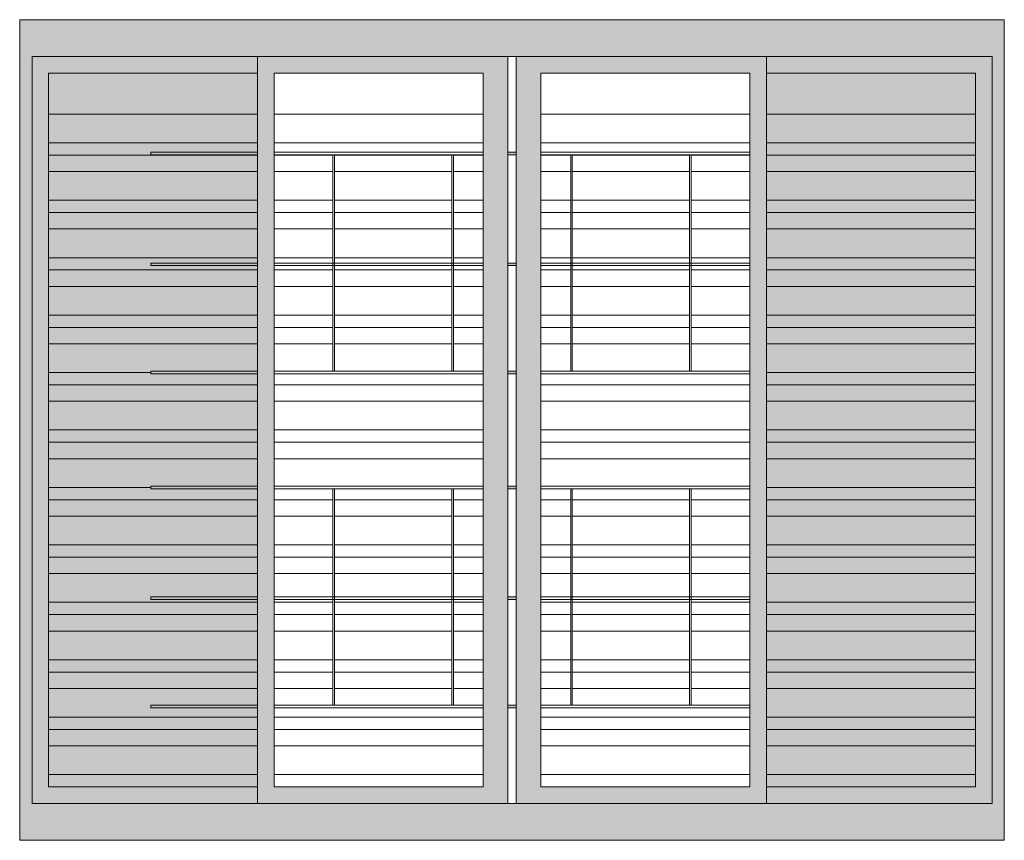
# Model space of a CAD drawing. Header units: metres. Extents: x -7.1 to 16.7, y -17.8 to 3.5.
# Tile 4 of 13: x 1 to 2.2, y 1.1 to 2.1. Entities that reach past the tile are written whole.
import ezdxf

# ---------------------------------------------------------------- set-up
doc = ezdxf.new("R2010")
doc.units = ezdxf.units.M
doc.layers.add('A-GLAZ', color=7, linetype='Continuous', lineweight=5)

# ---------------------------------------------------------------- blocks, each defined once
blk = doc.blocks.new('JANELA DE CORRE_2823862-J20')
at = {"layer": 'A-GLAZ', "true_color": 0xfffffe}
h = blk.add_hatch(color=7, dxfattribs=at)
h.paths.add_polyline_path([(-16.7788, 1.1), (-16.175, 1.1), (-16.175, 2.1), (-17.375, 2.1), (-17.375, 1.1), (-16.81, 1.1)])
h.paths.add_polyline_path([(-16.7788, 1.145), (-17.36, 1.145), (-17.36, 2.055), (-16.19, 2.055), (-16.19, 1.145), (-16.74, 1.145)])
for points in [[(-17.34, 1.145), (-17.085, 1.145), (-17.085, 1.165), (-17.34, 1.165), (-17.34, 2.035), (-17.085, 2.035), (-17.085, 2.055), (-17.36, 2.055), (-17.36, 1.145)], [(-16.21, 1.145), (-16.19, 1.145), (-16.19, 2.055), (-16.465, 2.055), (-16.465, 2.035), (-16.21, 2.035), (-16.21, 1.165), (-16.465, 1.165), (-16.465, 1.145), (-16.4584, 1.145)], [(-17.0992, 1.985), (-17.085, 1.985), (-17.085, 2.035), (-17.34, 2.035), (-17.34, 1.985)], [(-16.2134, 1.985), (-16.21, 1.985), (-16.21, 2.035), (-16.465, 2.035), (-16.465, 1.985), (-16.26, 1.985)], [(-17.0992, 1.95), (-17.085, 1.95), (-17.085, 1.985), (-17.34, 1.985), (-17.34, 1.95)], [(-16.225, 1.95), (-16.21, 1.95), (-16.21, 1.985), (-16.465, 1.985), (-16.465, 1.95), (-16.295, 1.95)], [(-17.0992, 1.935), (-17.215, 1.9355), (-17.215, 1.9385), (-17.085, 1.9385), (-17.085, 1.95), (-17.34, 1.95), (-17.34, 1.935), (-17.215, 1.935)], [(-16.23, 1.935), (-16.21, 1.935), (-16.21, 1.95), (-16.465, 1.95), (-16.465, 1.935), (-16.31, 1.935)], [(-17.1034, 1.915), (-17.085, 1.915), (-17.085, 1.935), (-17.34, 1.935), (-17.34, 1.915)], [(-16.2367, 1.915), (-16.21, 1.915), (-16.21, 1.935), (-16.465, 1.935), (-16.465, 1.915), (-16.33, 1.915)], [(-17.34, 1.88), (-17.085, 1.88), (-17.085, 1.915), (-17.34, 1.915)], [(-16.365, 1.88), (-16.21, 1.88), (-16.21, 1.915), (-16.465, 1.915), (-16.465, 1.88), (-16.4584, 1.88)], [(-17.12, 1.865), (-17.085, 1.865), (-17.085, 1.88), (-17.34, 1.88), (-17.34, 1.865)], [(-16.21, 1.865), (-16.21, 1.88), (-16.465, 1.88), (-16.465, 1.865), (-16.2534, 1.865)], [(-17.1267, 1.845), (-17.085, 1.845), (-17.085, 1.865), (-17.34, 1.865), (-17.34, 1.845)], [(-16.21, 1.845), (-16.21, 1.865), (-16.465, 1.865), (-16.465, 1.845), (-16.26, 1.845)], [(-17.1384, 1.81), (-17.085, 1.81), (-17.085, 1.845), (-17.34, 1.845), (-17.34, 1.81)], [(-16.4584, 1.81), (-16.21, 1.81), (-16.21, 1.845), (-16.465, 1.845), (-16.465, 1.81)], [(-17.34, 1.795), (-17.085, 1.795), (-17.085, 1.8005), (-17.215, 1.8005), (-17.215, 1.8035), (-17.085, 1.8035), (-17.085, 1.81), (-17.34, 1.81)], [(-16.45, 1.795), (-16.21, 1.795), (-16.21, 1.81), (-16.465, 1.81), (-16.465, 1.795), (-16.4584, 1.795)], [(-17.085, 1.775), (-17.085, 1.795), (-17.34, 1.795), (-17.34, 1.775), (-17.0992, 1.775)], [(-16.4584, 1.775), (-16.21, 1.775), (-16.21, 1.795), (-16.465, 1.795), (-16.465, 1.775)], [(-17.1617, 1.74), (-17.085, 1.74), (-17.085, 1.775), (-17.34, 1.775), (-17.34, 1.74)], [(-16.4584, 1.74), (-16.21, 1.74), (-16.21, 1.775), (-16.465, 1.775), (-16.465, 1.74)], [(-17.085, 1.725), (-17.085, 1.74), (-17.34, 1.74), (-17.34, 1.725), (-17.0992, 1.725)], [(-16.465, 1.725), (-16.21, 1.725), (-16.21, 1.74), (-16.465, 1.74)], [(-17.085, 1.705), (-17.085, 1.725), (-17.34, 1.725), (-17.34, 1.705), (-17.0992, 1.705)], [(-16.465, 1.705), (-16.21, 1.705), (-16.21, 1.725), (-16.465, 1.725)], [(-17.215, 1.67), (-17.215, 1.6715), (-17.085, 1.6715), (-17.085, 1.705), (-17.34, 1.705), (-17.34, 1.67)], [(-16.21, 1.67), (-16.21, 1.705), (-16.465, 1.705), (-16.465, 1.67), (-16.3184, 1.67)], [(-17.215, 1.655), (-17.085, 1.655), (-17.085, 1.6685), (-17.215, 1.6685), (-17.215, 1.67), (-17.34, 1.67), (-17.34, 1.655)], [(-16.465, 1.655), (-16.21, 1.655), (-16.21, 1.67), (-16.465, 1.67)], [(-17.1967, 1.635), (-17.085, 1.635), (-17.085, 1.655), (-17.34, 1.655), (-17.34, 1.635)], [(-16.465, 1.635), (-16.21, 1.635), (-16.21, 1.655), (-16.465, 1.655)], [(-17.2084, 1.6), (-17.085, 1.6), (-17.085, 1.635), (-17.34, 1.635), (-17.34, 1.6)], [(-16.465, 1.6), (-16.21, 1.6), (-16.21, 1.635), (-16.465, 1.635), (-16.465, 1.6016)], [(-17.085, 1.585), (-17.085, 1.6), (-17.34, 1.6), (-17.34, 1.585), (-17.0992, 1.585)], [(-16.465, 1.585), (-16.21, 1.585), (-16.21, 1.6), (-16.465, 1.6)], [(-17.085, 1.565), (-17.085, 1.585), (-17.34, 1.585), (-17.34, 1.565), (-17.0992, 1.565)], [(-16.21, 1.565), (-16.21, 1.585), (-16.465, 1.585), (-16.465, 1.565), (-16.33, 1.565)], [(-17.2317, 1.53), (-17.215, 1.53), (-17.215, 1.5315), (-17.085, 1.5315), (-17.085, 1.565), (-17.34, 1.565), (-17.34, 1.53)], [(-16.4584, 1.53), (-16.21, 1.53), (-16.21, 1.565), (-16.465, 1.565), (-16.465, 1.53)], [(-17.215, 1.515), (-17.085, 1.515), (-17.085, 1.5285), (-17.215, 1.5285), (-17.215, 1.53), (-17.34, 1.53), (-17.34, 1.515), (-17.2367, 1.515)], [(-16.37, 1.515), (-16.21, 1.515), (-16.21, 1.53), (-16.465, 1.53), (-16.465, 1.515), (-16.4584, 1.515)], [(-17.2434, 1.495), (-17.085, 1.495), (-17.085, 1.515), (-17.34, 1.515), (-17.34, 1.495)], [(-16.4584, 1.495), (-16.21, 1.495), (-16.21, 1.515), (-16.465, 1.515), (-16.465, 1.495)], [(-17.255, 1.46), (-17.085, 1.46), (-17.085, 1.495), (-17.34, 1.495), (-17.34, 1.46)], [(-16.4584, 1.46), (-16.21, 1.46), (-16.21, 1.495), (-16.465, 1.495), (-16.465, 1.46)], [(-17.26, 1.445), (-17.085, 1.445), (-17.085, 1.46), (-17.34, 1.46), (-17.34, 1.445)], [(-16.3934, 1.445), (-16.21, 1.445), (-16.21, 1.46), (-16.465, 1.46), (-16.465, 1.445), (-16.4584, 1.445)], [(-17.2667, 1.425), (-17.085, 1.425), (-17.085, 1.445), (-17.34, 1.445), (-17.34, 1.425)], [(-16.4584, 1.425), (-16.21, 1.425), (-16.21, 1.445), (-16.465, 1.445), (-16.465, 1.425)], [(-17.215, 1.39), (-17.085, 1.39), (-17.085, 1.3935), (-17.215, 1.3935), (-17.215, 1.3965), (-17.085, 1.3965), (-17.085, 1.425), (-17.34, 1.425), (-17.34, 1.39), (-17.2784, 1.39)], [(-16.4584, 1.39), (-16.21, 1.39), (-16.21, 1.425), (-16.465, 1.425), (-16.465, 1.39)], [(-17.0992, 1.375), (-17.085, 1.375), (-17.085, 1.39), (-17.34, 1.39), (-17.34, 1.375), (-17.2834, 1.375)], [(-16.4167, 1.375), (-16.21, 1.375), (-16.21, 1.39), (-16.465, 1.39), (-16.465, 1.375), (-16.4584, 1.375)], [(-17.085, 1.355), (-17.085, 1.375), (-17.34, 1.375), (-17.34, 1.355), (-17.0992, 1.355)], [(-16.4234, 1.355), (-16.21, 1.355), (-16.21, 1.375), (-16.465, 1.375), (-16.465, 1.355), (-16.4584, 1.355)], [(-17.3017, 1.32), (-17.085, 1.32), (-17.085, 1.355), (-17.34, 1.355), (-17.34, 1.32)], [(-16.465, 1.32), (-16.21, 1.32), (-16.21, 1.355), (-16.465, 1.355), (-16.465, 1.3329)], [(-17.085, 1.305), (-17.085, 1.32), (-17.34, 1.32), (-17.34, 1.305), (-17.0992, 1.305)], [(-16.44, 1.305), (-16.21, 1.305), (-16.21, 1.32), (-16.465, 1.32), (-16.465, 1.305), (-16.4584, 1.305)], [(-17.085, 1.285), (-17.085, 1.305), (-17.34, 1.305), (-17.34, 1.285), (-17.0992, 1.285)], [(-16.4584, 1.285), (-16.21, 1.285), (-16.21, 1.305), (-16.465, 1.305), (-16.465, 1.285)], [(-17.215, 1.25), (-17.085, 1.25), (-17.085, 1.2615), (-17.215, 1.2615), (-17.215, 1.2645), (-17.085, 1.2645), (-17.085, 1.285), (-17.34, 1.285), (-17.34, 1.25), (-17.325, 1.25)], [(-16.465, 1.25), (-16.21, 1.25), (-16.21, 1.285), (-16.465, 1.285)], [(-17.33, 1.235), (-17.085, 1.235), (-17.085, 1.25), (-17.34, 1.25), (-17.34, 1.235)], [(-16.465, 1.235), (-16.21, 1.235), (-16.21, 1.25), (-16.465, 1.25)], [(-17.34, 1.215), (-17.085, 1.215), (-17.085, 1.235), (-17.34, 1.235)], [(-16.21, 1.215), (-16.21, 1.235), (-16.465, 1.235), (-16.465, 1.215), (-16.2134, 1.215)], [(-17.34, 1.18), (-17.085, 1.18), (-17.085, 1.215), (-17.34, 1.215), (-17.34, 1.205)], [(-16.4584, 1.18), (-16.21, 1.18), (-16.21, 1.215), (-16.465, 1.215), (-16.465, 1.18)], [(-17.0992, 1.165), (-17.085, 1.165), (-17.085, 1.18), (-17.34, 1.18), (-17.34, 1.165)], [(-16.21, 1.165), (-16.21, 1.18), (-16.465, 1.18), (-16.465, 1.165), (-16.4584, 1.165)]]:
    blk.add_hatch(color=7, dxfattribs=at).paths.add_polyline_path(points)
h = blk.add_hatch(color=7, dxfattribs=at)
h.paths.add_polyline_path([(-17.085, 1.145), (-16.78, 1.145), (-16.78, 2.055), (-17.085, 2.055), (-17.085, 1.3329)])
h.paths.add_polyline_path([(-17.065, 1.165), (-17.065, 2.035), (-16.81, 2.035), (-16.81, 1.165)])
h = blk.add_hatch(color=7, dxfattribs=at)
h.paths.add_polyline_path([(-16.465, 1.145), (-16.465, 2.055), (-16.77, 2.055), (-16.77, 1.145), (-16.485, 1.145)])
h.paths.add_polyline_path([(-16.74, 1.165), (-16.74, 2.035), (-16.485, 2.035), (-16.485, 1.165)])
h = blk.add_hatch(color=7, dxfattribs=at)
h.paths.add_polyline_path([(-16.78, 1.9355), (-16.77, 1.9355), (-16.77, 1.9385), (-16.78, 1.9385)])
h.paths.add_polyline_path([(-17.0992, 1.9355), (-17.085, 1.9355), (-17.085, 1.9385), (-17.215, 1.9385), (-17.215, 1.9355)])
h = blk.add_hatch(color=7, dxfattribs=at)
h.paths.add_polyline_path([(-17.215, 1.8005), (-17.085, 1.8005), (-17.085, 1.8035), (-17.215, 1.8035)])
h.paths.add_polyline_path([(-16.77, 1.8005), (-16.77, 1.8035), (-16.78, 1.8035), (-16.78, 1.8005), (-16.7788, 1.8005)])
h = blk.add_hatch(color=7, dxfattribs=at)
h.paths.add_polyline_path([(-17.1855, 1.6685), (-17.085, 1.6685), (-17.085, 1.6715), (-17.215, 1.6715), (-17.215, 1.6685)])
h.paths.add_polyline_path([(-16.77, 1.6685), (-16.77, 1.6715), (-16.78, 1.6715), (-16.78, 1.6685), (-16.7788, 1.6685)])
h = blk.add_hatch(color=7, dxfattribs=at)
h.paths.add_polyline_path([(-17.0992, 1.5285), (-17.085, 1.5285), (-17.085, 1.5315), (-17.215, 1.5315), (-17.215, 1.5285)])
h.paths.add_polyline_path([(-16.77, 1.5285), (-16.77, 1.5315), (-16.78, 1.5315), (-16.78, 1.5285), (-16.7788, 1.5285)])
h = blk.add_hatch(color=7, dxfattribs=at)
h.paths.add_polyline_path([(-17.215, 1.3935), (-17.085, 1.3935), (-17.085, 1.3965), (-17.215, 1.3965)])
h.paths.add_polyline_path([(-16.77, 1.3935), (-16.77, 1.3965), (-16.78, 1.3965), (-16.78, 1.3935), (-16.7788, 1.3935)])
h = blk.add_hatch(color=7, dxfattribs=at)
h.paths.add_polyline_path([(-16.7788, 1.2615), (-16.77, 1.2615), (-16.77, 1.2645), (-16.78, 1.2645), (-16.78, 1.2615)])
h.paths.add_polyline_path([(-17.0992, 1.2615), (-17.085, 1.2615), (-17.085, 1.2645), (-17.215, 1.2645), (-17.215, 1.2615)])
at = {"layer": 'A-GLAZ'}
for p, q in [((-16.175, 2.1), (-17.375, 2.1)), ((-17.375, 2.1), (-17.375, 1.1)), ((-16.175, 1.1), (-16.175, 2.1)), ((-17.36, 1.145), (-17.36, 2.055)), ((-17.36, 2.055), (-16.19, 2.055)), ((-17.085, 2.055), (-17.085, 1.145)), ((-16.78, 1.145), (-16.78, 2.055)), ((-16.77, 2.055), (-16.77, 1.145)), ((-16.465, 1.145), (-16.465, 2.055)), ((-16.19, 2.055), (-16.19, 1.145)), ((-17.34, 2.035), (-17.085, 2.035)), ((-17.34, 1.165), (-17.34, 2.035)), ((-17.065, 1.165), (-17.065, 2.035)), ((-17.065, 2.035), (-16.81, 2.035)), ((-16.81, 2.035), (-16.81, 1.165)), ((-16.74, 2.035), (-16.485, 2.035)), ((-16.74, 1.165), (-16.74, 2.035)), ((-16.485, 2.035), (-16.485, 1.165)), ((-16.465, 2.035), (-16.21, 2.035)), ((-16.21, 2.035), (-16.21, 1.165)), ((-17.34, 1.985), (-17.085, 1.985)), ((-16.465, 1.985), (-16.21, 1.985)), ((-17.34, 1.95), (-17.085, 1.95)), ((-16.465, 1.95), (-16.21, 1.95)), ((-17.34, 1.935), (-17.085, 1.935)), ((-17.215, 1.9355), (-17.215, 1.9385)), ((-17.215, 1.9385), (-17.085, 1.9385)), ((-17.215, 1.9355), (-17.085, 1.9355)), ((-16.78, 1.9385), (-16.77, 1.9385)), ((-16.78, 1.9355), (-16.77, 1.9355)), ((-16.465, 1.935), (-16.21, 1.935)), ((-17.34, 1.915), (-17.085, 1.915)), ((-16.465, 1.915), (-16.21, 1.915)), ((-17.34, 1.88), (-17.085, 1.88)), ((-16.465, 1.88), (-16.21, 1.88)), ((-17.34, 1.865), (-17.085, 1.865)), ((-16.465, 1.865), (-16.21, 1.865)), ((-17.34, 1.845), (-17.085, 1.845)), ((-16.465, 1.845), (-16.21, 1.845)), ((-17.34, 1.81), (-17.085, 1.81)), ((-17.215, 1.8005), (-17.215, 1.8035)), ((-17.215, 1.8035), (-17.085, 1.8035)), ((-17.215, 1.8005), (-17.085, 1.8005)), ((-16.78, 1.8035), (-16.77, 1.8035)), ((-16.78, 1.8005), (-16.77, 1.8005)), ((-16.465, 1.81), (-16.21, 1.81)), ((-17.34, 1.795), (-17.085, 1.795)), ((-16.465, 1.795), (-16.21, 1.795)), ((-17.34, 1.775), (-17.085, 1.775)), ((-16.465, 1.775), (-16.21, 1.775)), ((-17.34, 1.74), (-17.085, 1.74)), ((-16.465, 1.74), (-16.21, 1.74)), ((-17.34, 1.725), (-17.085, 1.725)), ((-16.465, 1.725), (-16.21, 1.725)), ((-17.34, 1.705), (-17.085, 1.705)), ((-16.465, 1.705), (-16.21, 1.705)), ((-17.34, 1.67), (-17.215, 1.67)), ((-17.215, 1.6685), (-17.215, 1.6715)), ((-17.215, 1.6715), (-17.085, 1.6715)), ((-17.215, 1.6685), (-17.085, 1.6685)), ((-16.78, 1.6715), (-16.77, 1.6715)), ((-16.78, 1.6685), (-16.77, 1.6685)), ((-16.465, 1.67), (-16.21, 1.67)), ((-17.34, 1.655), (-17.085, 1.655)), ((-16.465, 1.655), (-16.21, 1.655)), ((-17.34, 1.635), (-17.085, 1.635)), ((-16.465, 1.635), (-16.21, 1.635)), ((-17.34, 1.6), (-17.085, 1.6)), ((-16.465, 1.6), (-16.21, 1.6)), ((-17.34, 1.585), (-17.085, 1.585)), ((-16.465, 1.585), (-16.21, 1.585)), ((-17.34, 1.565), (-17.085, 1.565)), ((-16.465, 1.565), (-16.21, 1.565)), ((-17.34, 1.53), (-17.215, 1.53)), ((-17.215, 1.5285), (-17.215, 1.5315)), ((-17.215, 1.5315), (-17.085, 1.5315)), ((-17.215, 1.5285), (-17.085, 1.5285)), ((-16.78, 1.5315), (-16.77, 1.5315)), ((-16.78, 1.5285), (-16.77, 1.5285)), ((-16.465, 1.53), (-16.21, 1.53)), ((-17.34, 1.515), (-17.085, 1.515)), ((-16.465, 1.515), (-16.21, 1.515)), ((-17.34, 1.495), (-17.085, 1.495)), ((-16.465, 1.495), (-16.21, 1.495)), ((-17.34, 1.46), (-17.085, 1.46)), ((-16.465, 1.46), (-16.21, 1.46)), ((-17.34, 1.445), (-17.085, 1.445)), ((-16.465, 1.445), (-16.21, 1.445)), ((-17.34, 1.425), (-17.085, 1.425)), ((-16.465, 1.425), (-16.21, 1.425)), ((-17.215, 1.3935), (-17.215, 1.3965)), ((-17.215, 1.3965), (-17.085, 1.3965)), ((-17.215, 1.3935), (-17.085, 1.3935)), ((-16.78, 1.3965), (-16.77, 1.3965)), ((-16.78, 1.3935), (-16.77, 1.3935)), ((-17.34, 1.39), (-17.085, 1.39)), ((-16.465, 1.39), (-16.21, 1.39)), ((-17.34, 1.375), (-17.085, 1.375)), ((-16.465, 1.375), (-16.21, 1.375)), ((-17.34, 1.355), (-17.085, 1.355)), ((-16.465, 1.355), (-16.21, 1.355)), ((-17.34, 1.32), (-17.085, 1.32)), ((-16.465, 1.32), (-16.21, 1.32)), ((-17.34, 1.305), (-17.085, 1.305)), ((-16.465, 1.305), (-16.21, 1.305)), ((-17.34, 1.285), (-17.085, 1.285)), ((-16.465, 1.285), (-16.21, 1.285)), ((-17.215, 1.2615), (-17.215, 1.2645)), ((-17.215, 1.2645), (-17.085, 1.2645)), ((-17.215, 1.2615), (-17.085, 1.2615)), ((-16.78, 1.2645), (-16.77, 1.2645)), ((-16.78, 1.2615), (-16.77, 1.2615)), ((-17.34, 1.25), (-17.085, 1.25)), ((-16.465, 1.25), (-16.21, 1.25)), ((-17.34, 1.235), (-17.085, 1.235)), ((-16.465, 1.235), (-16.21, 1.235)), ((-17.34, 1.215), (-17.085, 1.215)), ((-16.465, 1.215), (-16.21, 1.215)), ((-17.085, 1.18), (-17.34, 1.18)), ((-16.21, 1.18), (-16.465, 1.18)), ((-17.085, 1.165), (-17.34, 1.165)), ((-16.81, 1.165), (-17.065, 1.165)), ((-16.485, 1.165), (-16.74, 1.165)), ((-16.21, 1.165), (-16.465, 1.165)), ((-16.19, 1.145), (-17.36, 1.145)), ((-17.375, 1.1), (-16.175, 1.1))]:
    blk.add_line(p, q, dxfattribs=at)
at = {"layer": 'A-GLAZ', "color": 253, "true_color": 0x99aeae}
for p, q in [((-17.065, 1.985), (-17.065, 2.035)), ((-16.485, 2.035), (-16.485, 1.985)), ((-17.065, 1.95), (-17.065, 1.985)), ((-16.485, 1.985), (-16.485, 1.95)), ((-17.065, 1.9385), (-17.065, 1.95)), ((-16.485, 1.95), (-16.485, 1.9385)), ((-17.065, 1.915), (-17.065, 1.935)), ((-16.485, 1.935), (-16.485, 1.915)), ((-17.065, 1.88), (-17.065, 1.915)), ((-16.485, 1.915), (-16.485, 1.88)), ((-17.065, 1.865), (-17.065, 1.88)), ((-16.485, 1.88), (-16.485, 1.865)), ((-17.065, 1.845), (-17.065, 1.865)), ((-16.485, 1.865), (-16.485, 1.845)), ((-17.065, 1.81), (-17.065, 1.845)), ((-16.485, 1.845), (-16.485, 1.81)), ((-17.065, 1.8035), (-17.065, 1.81)), ((-17.065, 1.795), (-17.065, 1.8005)), ((-16.485, 1.81), (-16.485, 1.8035)), ((-16.485, 1.8005), (-16.485, 1.795)), ((-17.065, 1.775), (-17.065, 1.795)), ((-16.485, 1.795), (-16.485, 1.775)), ((-17.065, 1.74), (-17.065, 1.775)), ((-16.485, 1.775), (-16.485, 1.74)), ((-17.065, 1.725), (-17.065, 1.74)), ((-16.485, 1.74), (-16.485, 1.725)), ((-17.065, 1.705), (-17.065, 1.725)), ((-16.485, 1.725), (-16.485, 1.705)), ((-17.065, 1.6715), (-17.065, 1.705)), ((-16.485, 1.705), (-16.485, 1.6715)), ((-17.065, 1.655), (-17.065, 1.6685)), ((-16.485, 1.6685), (-16.485, 1.655)), ((-17.065, 1.635), (-17.065, 1.655)), ((-16.485, 1.655), (-16.485, 1.635)), ((-17.065, 1.6), (-17.065, 1.635)), ((-16.485, 1.635), (-16.485, 1.6)), ((-17.065, 1.585), (-17.065, 1.6)), ((-16.485, 1.6), (-16.485, 1.585)), ((-17.065, 1.565), (-17.065, 1.585)), ((-16.485, 1.585), (-16.485, 1.565)), ((-17.065, 1.5315), (-17.065, 1.565)), ((-16.485, 1.565), (-16.485, 1.5315)), ((-17.065, 1.515), (-17.065, 1.5285)), ((-16.485, 1.5285), (-16.485, 1.515)), ((-17.065, 1.495), (-17.065, 1.515)), ((-16.485, 1.515), (-16.485, 1.495)), ((-17.065, 1.46), (-17.065, 1.495)), ((-16.485, 1.495), (-16.485, 1.46)), ((-17.065, 1.445), (-17.065, 1.46)), ((-16.485, 1.46), (-16.485, 1.445)), ((-17.065, 1.425), (-17.065, 1.445)), ((-16.485, 1.445), (-16.485, 1.425)), ((-17.065, 1.3965), (-17.065, 1.425)), ((-16.485, 1.425), (-16.485, 1.3965)), ((-17.065, 1.39), (-17.065, 1.3935)), ((-16.485, 1.3935), (-16.485, 1.39)), ((-17.065, 1.375), (-17.065, 1.39)), ((-16.485, 1.39), (-16.485, 1.375)), ((-17.065, 1.355), (-17.065, 1.375)), ((-16.485, 1.375), (-16.485, 1.355)), ((-17.065, 1.32), (-17.065, 1.355)), ((-16.485, 1.355), (-16.485, 1.32)), ((-17.065, 1.305), (-17.065, 1.32)), ((-16.485, 1.32), (-16.485, 1.305)), ((-17.065, 1.285), (-17.065, 1.305)), ((-16.485, 1.305), (-16.485, 1.285)), ((-17.065, 1.2645), (-17.065, 1.285)), ((-16.485, 1.285), (-16.485, 1.2645)), ((-17.065, 1.25), (-17.065, 1.2615)), ((-16.485, 1.2615), (-16.485, 1.25)), ((-17.065, 1.235), (-17.065, 1.25)), ((-16.485, 1.25), (-16.485, 1.235)), ((-17.065, 1.215), (-17.065, 1.235)), ((-16.485, 1.235), (-16.485, 1.215)), ((-17.065, 1.18), (-17.065, 1.215)), ((-16.485, 1.215), (-16.485, 1.18)), ((-17.065, 1.165), (-17.065, 1.18)), ((-16.485, 1.18), (-16.485, 1.165))]:
    blk.add_line(p, q, dxfattribs=at)
at = {"layer": 'A-GLAZ', "color": 251, "true_color": 0x626f6f}
for p, q in [((-16.81, 2.035), (-17.065, 2.035)), ((-17.065, 2.035), (-17.065, 1.165)), ((-16.81, 2.035), (-17.065, 2.035)), ((-17.065, 2.035), (-17.065, 1.165)), ((-17.065, 2.035), (-16.81, 2.035)), ((-17.065, 1.165), (-17.065, 2.035)), ((-16.81, 1.165), (-16.81, 2.035)), ((-16.81, 1.165), (-16.81, 2.035)), ((-16.81, 2.035), (-16.81, 1.9385)), ((-16.485, 2.035), (-16.74, 2.035)), ((-16.74, 2.035), (-16.74, 1.165)), ((-16.74, 2.035), (-16.74, 1.165)), ((-16.485, 2.035), (-16.74, 2.035)), ((-16.74, 2.035), (-16.485, 2.035)), ((-16.74, 1.9385), (-16.74, 2.035)), ((-16.485, 1.165), (-16.485, 2.035)), ((-16.485, 1.165), (-16.485, 2.035)), ((-16.485, 2.035), (-16.485, 1.165)), ((-16.81, 1.9355), (-16.81, 1.8035)), ((-16.74, 1.8035), (-16.74, 1.9355)), ((-16.81, 1.8005), (-16.81, 1.6715)), ((-16.74, 1.6715), (-16.74, 1.8005)), ((-16.81, 1.6685), (-16.81, 1.5315)), ((-16.74, 1.5315), (-16.74, 1.6685)), ((-16.81, 1.5285), (-16.81, 1.3965)), ((-16.74, 1.3965), (-16.74, 1.5285)), ((-16.81, 1.3935), (-16.81, 1.2645)), ((-16.74, 1.2645), (-16.74, 1.3935)), ((-16.81, 1.2615), (-16.81, 1.165)), ((-16.74, 1.165), (-16.74, 1.2615)), ((-17.065, 1.165), (-16.81, 1.165)), ((-17.065, 1.165), (-16.81, 1.165)), ((-16.81, 1.165), (-17.065, 1.165)), ((-16.74, 1.165), (-16.485, 1.165)), ((-16.74, 1.165), (-16.485, 1.165)), ((-16.485, 1.165), (-16.74, 1.165))]:
    blk.add_line(p, q, dxfattribs=at)
at = {"layer": 'A-GLAZ', "color": 252, "true_color": 0x819393}
for p, q in [((-17.065, 1.9385), (-17.065, 2.035)), ((-17.065, 2.035), (-17.065, 1.9385)), ((-16.81, 2.035), (-16.81, 1.985)), ((-16.74, 1.985), (-16.74, 2.035)), ((-16.485, 2.035), (-16.485, 1.9385)), ((-16.485, 1.9385), (-16.485, 2.035)), ((-16.81, 1.985), (-16.81, 1.95)), ((-16.74, 1.95), (-16.74, 1.985)), ((-16.81, 1.95), (-16.81, 1.9385)), ((-16.74, 1.9385), (-16.74, 1.95)), ((-17.065, 1.8035), (-17.065, 1.9355)), ((-17.065, 1.9355), (-17.065, 1.8035)), ((-16.81, 1.935), (-16.81, 1.915)), ((-16.74, 1.915), (-16.74, 1.935)), ((-16.485, 1.9385), (-16.485, 1.9355)), ((-16.485, 1.9355), (-16.485, 1.8035)), ((-16.485, 1.8035), (-16.485, 1.9355)), ((-16.81, 1.915), (-16.81, 1.88)), ((-16.74, 1.88), (-16.74, 1.915)), ((-16.81, 1.88), (-16.81, 1.865)), ((-16.74, 1.865), (-16.74, 1.88)), ((-16.81, 1.865), (-16.81, 1.845)), ((-16.74, 1.845), (-16.74, 1.865)), ((-16.81, 1.845), (-16.81, 1.81)), ((-16.74, 1.81), (-16.74, 1.845)), ((-17.065, 1.6715), (-17.065, 1.8005)), ((-17.065, 1.8005), (-17.065, 1.6715)), ((-16.81, 1.81), (-16.81, 1.8035)), ((-16.81, 1.8005), (-16.81, 1.795)), ((-16.74, 1.8035), (-16.74, 1.81)), ((-16.74, 1.795), (-16.74, 1.8005)), ((-16.485, 1.8035), (-16.485, 1.8005)), ((-16.485, 1.8005), (-16.485, 1.6715)), ((-16.485, 1.6715), (-16.485, 1.8005)), ((-16.81, 1.795), (-16.81, 1.775)), ((-16.74, 1.775), (-16.74, 1.795)), ((-16.81, 1.775), (-16.81, 1.74)), ((-16.74, 1.74), (-16.74, 1.775)), ((-16.81, 1.74), (-16.81, 1.725)), ((-16.74, 1.725), (-16.74, 1.74)), ((-16.81, 1.725), (-16.81, 1.705)), ((-16.74, 1.705), (-16.74, 1.725)), ((-16.81, 1.705), (-16.81, 1.6715)), ((-16.74, 1.6715), (-16.74, 1.705)), ((-17.065, 1.5315), (-17.065, 1.6685)), ((-17.065, 1.6685), (-17.065, 1.5315)), ((-16.81, 1.6685), (-16.81, 1.655)), ((-16.74, 1.655), (-16.74, 1.6685)), ((-16.485, 1.6715), (-16.485, 1.6685)), ((-16.485, 1.6685), (-16.485, 1.5315)), ((-16.485, 1.5315), (-16.485, 1.6685)), ((-16.81, 1.655), (-16.81, 1.635)), ((-16.74, 1.635), (-16.74, 1.655)), ((-16.81, 1.635), (-16.81, 1.6)), ((-16.74, 1.6), (-16.74, 1.635)), ((-16.81, 1.6), (-16.81, 1.585)), ((-16.74, 1.585), (-16.74, 1.6)), ((-16.81, 1.585), (-16.81, 1.565)), ((-16.74, 1.565), (-16.74, 1.585)), ((-16.81, 1.565), (-16.81, 1.5315)), ((-16.74, 1.5315), (-16.74, 1.565)), ((-17.065, 1.3965), (-17.065, 1.5285)), ((-17.065, 1.5285), (-17.065, 1.3965)), ((-16.81, 1.5285), (-16.81, 1.515)), ((-16.74, 1.515), (-16.74, 1.5285)), ((-16.485, 1.5315), (-16.485, 1.5285)), ((-16.485, 1.5285), (-16.485, 1.3965)), ((-16.485, 1.3965), (-16.485, 1.5285)), ((-16.81, 1.515), (-16.81, 1.495)), ((-16.74, 1.495), (-16.74, 1.515)), ((-16.81, 1.495), (-16.81, 1.46)), ((-16.74, 1.46), (-16.74, 1.495)), ((-16.81, 1.46), (-16.81, 1.445)), ((-16.74, 1.445), (-16.74, 1.46)), ((-16.81, 1.445), (-16.81, 1.425)), ((-16.74, 1.425), (-16.74, 1.445)), ((-16.81, 1.425), (-16.81, 1.3965)), ((-16.74, 1.3965), (-16.74, 1.425)), ((-17.065, 1.2645), (-17.065, 1.3935)), ((-17.065, 1.3935), (-17.065, 1.2645)), ((-16.81, 1.3935), (-16.81, 1.39)), ((-16.74, 1.39), (-16.74, 1.3935)), ((-16.485, 1.3965), (-16.485, 1.3935)), ((-16.485, 1.3935), (-16.485, 1.2645)), ((-16.485, 1.2645), (-16.485, 1.3935)), ((-16.81, 1.39), (-16.81, 1.375)), ((-16.74, 1.375), (-16.74, 1.39)), ((-16.81, 1.375), (-16.81, 1.355)), ((-16.74, 1.355), (-16.74, 1.375)), ((-16.81, 1.355), (-16.81, 1.32)), ((-16.74, 1.32), (-16.74, 1.355)), ((-16.81, 1.32), (-16.81, 1.305)), ((-16.74, 1.305), (-16.74, 1.32)), ((-16.81, 1.305), (-16.81, 1.285)), ((-16.74, 1.285), (-16.74, 1.305)), ((-16.81, 1.285), (-16.81, 1.2645)), ((-16.74, 1.2645), (-16.74, 1.285)), ((-17.065, 1.165), (-17.065, 1.2615)), ((-17.065, 1.2615), (-17.065, 1.165)), ((-16.81, 1.2615), (-16.81, 1.25)), ((-16.74, 1.25), (-16.74, 1.2615)), ((-16.485, 1.2645), (-16.485, 1.2615)), ((-16.485, 1.2615), (-16.485, 1.165)), ((-16.485, 1.165), (-16.485, 1.2615)), ((-16.81, 1.25), (-16.81, 1.235)), ((-16.74, 1.235), (-16.74, 1.25)), ((-16.81, 1.235), (-16.81, 1.215)), ((-16.74, 1.215), (-16.74, 1.235)), ((-16.81, 1.215), (-16.81, 1.18)), ((-16.74, 1.18), (-16.74, 1.215)), ((-16.81, 1.18), (-16.81, 1.165)), ((-16.74, 1.165), (-16.74, 1.18)), ((-17.065, 1.165), (-16.81, 1.165)), ((-16.74, 1.165), (-16.485, 1.165))]:
    blk.add_line(p, q, dxfattribs=at)
at = {"layer": 'A-GLAZ', "color": 250, "true_color": 0x384040}
for p, q in [((-17.065, 1.985), (-16.81, 1.985)), ((-16.74, 1.985), (-16.485, 1.985)), ((-17.065, 1.95), (-16.81, 1.95)), ((-16.74, 1.95), (-16.485, 1.95)), ((-17.065, 1.9385), (-16.81, 1.9385)), ((-17.065, 1.9355), (-16.81, 1.9355)), ((-17.065, 1.935), (-16.9935, 1.935)), ((-16.9935, 1.6715), (-16.9935, 1.9355)), ((-16.9935, 1.9355), (-16.9915, 1.9355)), ((-16.9915, 1.9355), (-16.9915, 1.6715)), ((-16.9915, 1.935), (-16.8485, 1.935)), ((-16.8485, 1.6715), (-16.8485, 1.9355)), ((-16.8485, 1.9355), (-16.8465, 1.9355)), ((-16.8465, 1.9355), (-16.8465, 1.6715)), ((-16.8465, 1.935), (-16.81, 1.935)), ((-16.74, 1.9385), (-16.485, 1.9385)), ((-16.74, 1.9355), (-16.485, 1.9355)), ((-16.74, 1.935), (-16.7035, 1.935)), ((-16.7035, 1.6715), (-16.7035, 1.9355)), ((-16.7035, 1.9355), (-16.7015, 1.9355)), ((-16.7015, 1.9355), (-16.7015, 1.6715)), ((-16.7015, 1.935), (-16.5585, 1.935)), ((-16.5585, 1.6715), (-16.5585, 1.9355)), ((-16.5585, 1.9355), (-16.5565, 1.9355)), ((-16.5565, 1.9355), (-16.5565, 1.6715)), ((-16.5565, 1.935), (-16.485, 1.935)), ((-17.065, 1.915), (-16.9935, 1.915)), ((-16.9915, 1.915), (-16.8485, 1.915)), ((-16.8465, 1.915), (-16.81, 1.915)), ((-16.74, 1.915), (-16.7035, 1.915)), ((-16.7015, 1.915), (-16.5585, 1.915)), ((-16.5565, 1.915), (-16.485, 1.915)), ((-17.065, 1.88), (-16.9935, 1.88)), ((-16.9915, 1.88), (-16.8485, 1.88)), ((-16.8465, 1.88), (-16.81, 1.88)), ((-16.74, 1.88), (-16.7035, 1.88)), ((-16.7015, 1.88), (-16.5585, 1.88)), ((-16.5565, 1.88), (-16.485, 1.88)), ((-17.065, 1.865), (-16.9935, 1.865)), ((-16.9915, 1.865), (-16.8485, 1.865)), ((-16.8465, 1.865), (-16.81, 1.865)), ((-16.74, 1.865), (-16.7035, 1.865)), ((-16.7015, 1.865), (-16.5585, 1.865)), ((-16.5565, 1.865), (-16.485, 1.865)), ((-17.065, 1.845), (-16.9935, 1.845)), ((-16.9915, 1.845), (-16.8485, 1.845)), ((-16.8465, 1.845), (-16.81, 1.845)), ((-16.74, 1.845), (-16.7035, 1.845)), ((-16.7015, 1.845), (-16.5585, 1.845)), ((-16.5565, 1.845), (-16.485, 1.845)), ((-17.065, 1.81), (-16.9935, 1.81)), ((-17.065, 1.8035), (-16.81, 1.8035)), ((-17.065, 1.8005), (-16.81, 1.8005)), ((-16.9915, 1.81), (-16.8485, 1.81)), ((-16.8465, 1.81), (-16.81, 1.81)), ((-16.74, 1.81), (-16.7035, 1.81)), ((-16.74, 1.8035), (-16.485, 1.8035)), ((-16.74, 1.8005), (-16.485, 1.8005)), ((-16.7015, 1.81), (-16.5585, 1.81)), ((-16.5565, 1.81), (-16.485, 1.81)), ((-17.065, 1.795), (-16.9935, 1.795)), ((-16.9915, 1.795), (-16.8485, 1.795)), ((-16.8465, 1.795), (-16.81, 1.795)), ((-16.74, 1.795), (-16.7035, 1.795)), ((-16.7015, 1.795), (-16.5585, 1.795)), ((-16.5565, 1.795), (-16.485, 1.795)), ((-17.065, 1.775), (-16.9935, 1.775)), ((-16.9915, 1.775), (-16.8485, 1.775)), ((-16.8465, 1.775), (-16.81, 1.775)), ((-16.74, 1.775), (-16.7035, 1.775)), ((-16.7015, 1.775), (-16.5585, 1.775)), ((-16.5565, 1.775), (-16.485, 1.775)), ((-17.065, 1.74), (-16.9935, 1.74)), ((-16.9915, 1.74), (-16.8485, 1.74)), ((-16.8465, 1.74), (-16.81, 1.74)), ((-16.74, 1.74), (-16.7035, 1.74)), ((-16.7015, 1.74), (-16.5585, 1.74)), ((-16.5565, 1.74), (-16.485, 1.74)), ((-17.065, 1.725), (-16.9935, 1.725)), ((-16.9915, 1.725), (-16.8485, 1.725)), ((-16.8465, 1.725), (-16.81, 1.725)), ((-16.74, 1.725), (-16.7035, 1.725)), ((-16.7015, 1.725), (-16.5585, 1.725)), ((-16.5565, 1.725), (-16.485, 1.725)), ((-17.065, 1.705), (-16.9935, 1.705)), ((-16.9915, 1.705), (-16.8485, 1.705)), ((-16.8465, 1.705), (-16.81, 1.705)), ((-16.74, 1.705), (-16.7035, 1.705)), ((-16.7015, 1.705), (-16.5585, 1.705)), ((-16.5565, 1.705), (-16.485, 1.705)), ((-17.065, 1.6715), (-16.81, 1.6715)), ((-17.065, 1.6685), (-16.81, 1.6685)), ((-16.9935, 1.6715), (-16.9915, 1.6715)), ((-16.8485, 1.6715), (-16.8465, 1.6715)), ((-16.74, 1.6715), (-16.485, 1.6715)), ((-16.74, 1.6685), (-16.485, 1.6685)), ((-16.7035, 1.6715), (-16.7015, 1.6715)), ((-16.5585, 1.6715), (-16.5565, 1.6715)), ((-17.065, 1.655), (-16.81, 1.655)), ((-16.74, 1.655), (-16.485, 1.655)), ((-17.065, 1.635), (-16.81, 1.635)), ((-16.74, 1.635), (-16.485, 1.635)), ((-17.065, 1.6), (-16.81, 1.6)), ((-16.74, 1.6), (-16.485, 1.6)), ((-17.065, 1.585), (-16.81, 1.585)), ((-16.74, 1.585), (-16.485, 1.585)), ((-17.065, 1.565), (-16.81, 1.565)), ((-16.74, 1.565), (-16.485, 1.565)), ((-17.065, 1.5315), (-16.81, 1.5315)), ((-17.065, 1.5285), (-16.81, 1.5285)), ((-16.9935, 1.2645), (-16.9935, 1.5285)), ((-16.9935, 1.5285), (-16.9915, 1.5285)), ((-16.9915, 1.5285), (-16.9915, 1.2645)), ((-16.8485, 1.2645), (-16.8485, 1.5285)), ((-16.8485, 1.5285), (-16.8465, 1.5285)), ((-16.8465, 1.5285), (-16.8465, 1.2645)), ((-16.74, 1.5315), (-16.485, 1.5315)), ((-16.74, 1.5285), (-16.485, 1.5285)), ((-16.7035, 1.2645), (-16.7035, 1.5285)), ((-16.7035, 1.5285), (-16.7015, 1.5285)), ((-16.7015, 1.5285), (-16.7015, 1.2645)), ((-16.5585, 1.2645), (-16.5585, 1.5285)), ((-16.5585, 1.5285), (-16.5565, 1.5285)), ((-16.5565, 1.5285), (-16.5565, 1.2645)), ((-17.065, 1.515), (-16.9935, 1.515)), ((-16.9915, 1.515), (-16.8485, 1.515)), ((-16.8465, 1.515), (-16.81, 1.515)), ((-16.74, 1.515), (-16.7035, 1.515)), ((-16.7015, 1.515), (-16.5585, 1.515)), ((-16.5565, 1.515), (-16.485, 1.515)), ((-17.065, 1.495), (-16.9935, 1.495)), ((-16.9915, 1.495), (-16.8485, 1.495)), ((-16.8465, 1.495), (-16.81, 1.495)), ((-16.74, 1.495), (-16.7035, 1.495)), ((-16.7015, 1.495), (-16.5585, 1.495)), ((-16.5565, 1.495), (-16.485, 1.495)), ((-17.065, 1.46), (-16.9935, 1.46)), ((-16.9915, 1.46), (-16.8485, 1.46)), ((-16.8465, 1.46), (-16.81, 1.46)), ((-16.74, 1.46), (-16.7035, 1.46)), ((-16.7015, 1.46), (-16.5585, 1.46)), ((-16.5565, 1.46), (-16.485, 1.46)), ((-17.065, 1.445), (-16.9935, 1.445)), ((-16.9915, 1.445), (-16.8485, 1.445)), ((-16.8465, 1.445), (-16.81, 1.445)), ((-16.74, 1.445), (-16.7035, 1.445)), ((-16.7015, 1.445), (-16.5585, 1.445)), ((-16.5565, 1.445), (-16.485, 1.445)), ((-17.065, 1.425), (-16.9935, 1.425)), ((-16.9915, 1.425), (-16.8485, 1.425)), ((-16.8465, 1.425), (-16.81, 1.425)), ((-16.74, 1.425), (-16.7035, 1.425)), ((-16.7015, 1.425), (-16.5585, 1.425)), ((-16.5565, 1.425), (-16.485, 1.425)), ((-17.065, 1.3965), (-16.81, 1.3965)), ((-17.065, 1.3935), (-16.81, 1.3935)), ((-16.74, 1.3965), (-16.485, 1.3965)), ((-16.74, 1.3935), (-16.485, 1.3935)), ((-17.065, 1.39), (-16.9935, 1.39)), ((-16.9915, 1.39), (-16.8485, 1.39)), ((-16.8465, 1.39), (-16.81, 1.39)), ((-16.74, 1.39), (-16.7035, 1.39)), ((-16.7015, 1.39), (-16.5585, 1.39)), ((-16.5565, 1.39), (-16.485, 1.39)), ((-17.065, 1.375), (-16.9935, 1.375)), ((-16.9915, 1.375), (-16.8485, 1.375)), ((-16.8465, 1.375), (-16.81, 1.375)), ((-16.74, 1.375), (-16.7035, 1.375)), ((-16.7015, 1.375), (-16.5585, 1.375)), ((-16.5565, 1.375), (-16.485, 1.375)), ((-17.065, 1.355), (-16.9935, 1.355)), ((-16.9915, 1.355), (-16.8485, 1.355)), ((-16.8465, 1.355), (-16.81, 1.355)), ((-16.74, 1.355), (-16.7035, 1.355)), ((-16.7015, 1.355), (-16.5585, 1.355)), ((-16.5565, 1.355), (-16.485, 1.355)), ((-17.065, 1.32), (-16.9935, 1.32)), ((-16.9915, 1.32), (-16.8485, 1.32)), ((-16.8465, 1.32), (-16.81, 1.32)), ((-16.74, 1.32), (-16.7035, 1.32)), ((-16.7015, 1.32), (-16.5585, 1.32)), ((-16.5565, 1.32), (-16.485, 1.32)), ((-17.065, 1.305), (-16.9935, 1.305)), ((-16.9915, 1.305), (-16.8485, 1.305)), ((-16.8465, 1.305), (-16.81, 1.305)), ((-16.74, 1.305), (-16.7035, 1.305)), ((-16.7015, 1.305), (-16.5585, 1.305)), ((-16.5565, 1.305), (-16.485, 1.305)), ((-17.065, 1.285), (-16.9935, 1.285)), ((-16.9915, 1.285), (-16.8485, 1.285)), ((-16.8465, 1.285), (-16.81, 1.285)), ((-16.74, 1.285), (-16.7035, 1.285)), ((-16.7015, 1.285), (-16.5585, 1.285)), ((-16.5565, 1.285), (-16.485, 1.285)), ((-17.065, 1.2645), (-16.81, 1.2645)), ((-17.065, 1.2615), (-16.81, 1.2615)), ((-16.9935, 1.2645), (-16.9915, 1.2645)), ((-16.8485, 1.2645), (-16.8465, 1.2645)), ((-16.74, 1.2645), (-16.485, 1.2645)), ((-16.74, 1.2615), (-16.485, 1.2615)), ((-16.7035, 1.2645), (-16.7015, 1.2645)), ((-16.5585, 1.2645), (-16.5565, 1.2645)), ((-17.065, 1.25), (-16.81, 1.25)), ((-16.74, 1.25), (-16.485, 1.25)), ((-17.065, 1.235), (-16.81, 1.235)), ((-16.74, 1.235), (-16.485, 1.235)), ((-17.065, 1.215), (-16.81, 1.215)), ((-16.74, 1.215), (-16.485, 1.215)), ((-16.81, 1.18), (-17.065, 1.18)), ((-16.485, 1.18), (-16.74, 1.18))]:
    blk.add_line(p, q, dxfattribs=at)

msp = doc.modelspace()

# ---------------------------------------------------------------- block references
at = {"layer": 'A-GLAZ'}
msp.add_blockref('JANELA DE CORRE_2823862-J20', (18.3923, 0), dxfattribs=at)

doc.saveas('drawing.dxf')
